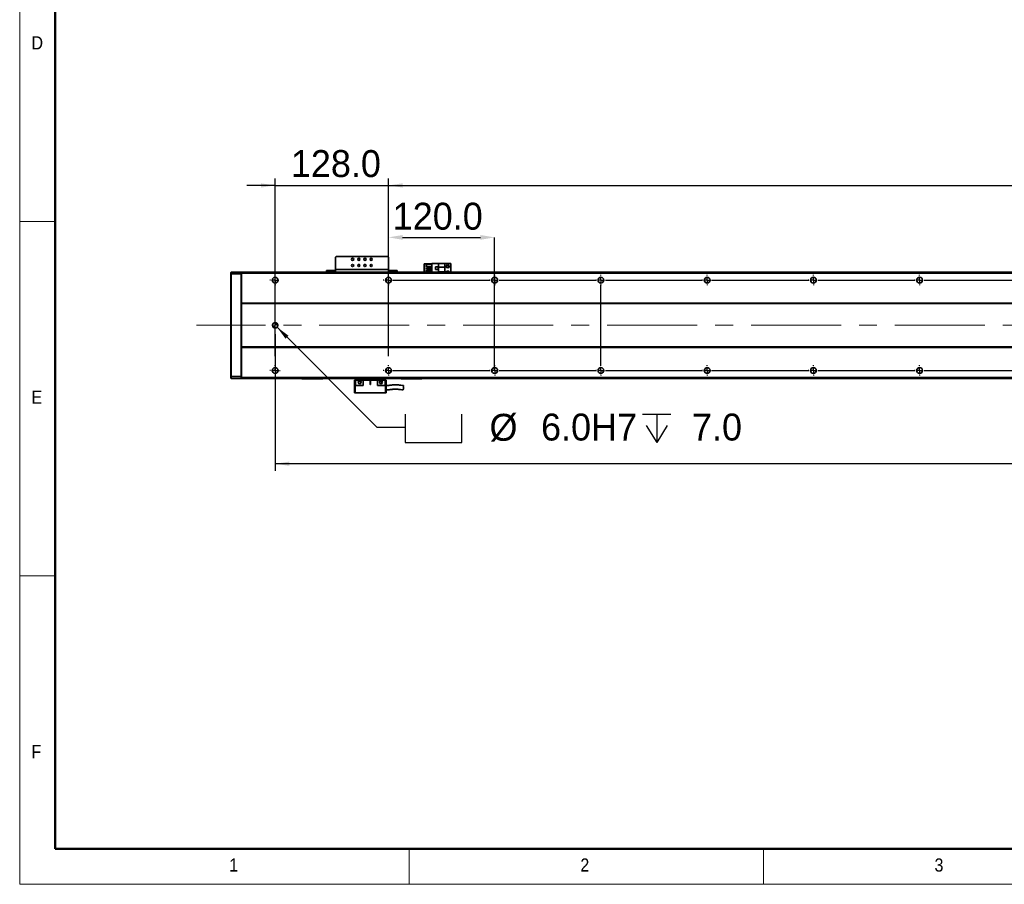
# Model space of a CAD drawing. Header units: millimetres. Extents: x 40 to 3320, y 40 to 2336.
# Tile 1 of 10: x 40 to 1152, y 40 to 1016. Entities that reach past the tile are written whole.
import ezdxf

# ---------------------------------------------------------------- set-up
doc = ezdxf.new("R2010")
doc.units = ezdxf.units.MM
doc.header["$LTSCALE"] = 8
doc.header["$PDSIZE"] = -1
doc.linetypes.add('CENTERX2', pattern=[20.32, 12.7, -2.54, 2.54, -2.54])
doc.layers.add('黑色实线', color=7, linetype='Continuous')
doc.styles.add('SLDTEXTSTYLE1', font='Gothic.ttf', dxfattribs={"width": 0.913})
doc.styles.add('SLDTEXTSTYLE8', font='txt')
doc.styles.add('SLDTEXTSTYLE9', font='txt', dxfattribs={"bigfont": 'bigfont'})
doc.dimstyles.new('SLDDIMSTYLE0', dxfattribs={"dimtxt": 30.4, "dimasz": 16, "dimexe": 0, "dimexo": 0.0625, "dimgap": 7.6, "dimtad": 2, "dimdec": 1, "dimrnd": 1e-09, "dimzin": 4, "dimdsep": 46, "dimtxsty": 'SLDTEXTSTYLE8', "dimsah": 1, "dimcen": 0.09, "dimadec": 0, "dimazin": 1, "dimtfac": 1, "dimtdec": 1, "dimtmove": 0, "dimatfit": 0, "dimfxl": 0, "dimfrac": 2, "dimtolj": 1, "dimtzin": 12, "dimarcsym": 0})
doc.dimstyles.new('SLDDIMSTYLE6', dxfattribs={"dimtxt": 30.4, "dimasz": 16, "dimexe": 0, "dimexo": 0.0625, "dimgap": 7.6, "dimtad": 2, "dimdec": 1, "dimrnd": 1e-09, "dimzin": 4, "dimdsep": 46, "dimtxsty": 'SLDTEXTSTYLE8', "dimsah": 1, "dimcen": 0.09, "dimadec": 0, "dimazin": 1, "dimtfac": 1, "dimtdec": 1, "dimtofl": 0, "dimtmove": 0, "dimatfit": 3, "dimfxl": 0, "dimfrac": 2, "dimtolj": 1, "dimtzin": 12, "dimarcsym": 0})
doc.dimstyles.new('SLDDIMSTYLE7', dxfattribs={"dimtxt": 30.4, "dimasz": 16, "dimexe": 0, "dimexo": 0.0625, "dimgap": 7.6, "dimtad": 0, "dimtih": 1, "dimtoh": 1, "dimdec": 1, "dimrnd": 1e-09, "dimzin": 4, "dimdsep": 46, "dimtxsty": 'SLDTEXTSTYLE8', "dimsah": 1, "dimcen": 0, "dimadec": 0, "dimazin": 1, "dimtfac": 1, "dimtdec": 1, "dimtofl": 0, "dimtmove": 0, "dimatfit": 3, "dimfxl": 0, "dimfrac": 2, "dimtolj": 1, "dimtzin": 12, "dimarcsym": 0})

# ---------------------------------------------------------------- blocks, each defined once
blk = doc.blocks.new('SW_SYMBOL_HOLE_SPOT')
at = {"layer": '黑色实线', "color": 0}
for p, q in [((0, 7000), (0, 600)), ((12800, 600), (12800, 7000)), ((0, 600), (12800, 600))]:
    blk.add_line(p, q, dxfattribs=at)
blk = doc.blocks.new('SW_SYMBOL_HOLE_DEPTH')
at = {"layer": '黑色实线', "color": 0}
for p, q in [((0, 7000), (6400, 7000)), ((3200, 7000), (3200, 600)), ((800, 4440), (3200, 600)), ((5600, 4440), (3200, 600))]:
    blk.add_line(p, q, dxfattribs=at)
blk = doc.blocks.new('_D_27')
at = {"layer": '黑色实线'}
for p, q in [((330.7, 668.8), (443.6, 556)), ((443.6, 556), (475.6, 556))]:
    blk.add_line(p, q, dxfattribs=at)
blk.add_solid([(330.7, 668.8), (340.3, 655.8), (343.7, 659.2)], dxfattribs=at)
at = {"layer": '黑色实线', "xscale": 0.004985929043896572, "yscale": 0.004985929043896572, "zscale": 0.004985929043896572}
for name, p in [('SW_SYMBOL_HOLE_SPOT', (475.6, 535.8)), ('SW_SYMBOL_HOLE_DEPTH', (743.6, 535.8))]:
    blk.add_blockref(name, p, dxfattribs=at)
at = {"layer": '黑色实线', "char_height": 30.4, "attachment_point": 1, "style": 'SLDTEXTSTYLE8'}
for s, insert in [('%%c', (570.7, 571)), (' 6.0H7 ', (617.6, 571.3)), (' 7.0', (788.1, 571.3))]:
    blk.add_mtext(s, dxfattribs=dict(at, insert=insert))
blk = doc.blocks.new('_D_29')
at = {"layer": '黑色实线'}
for p, q in [((328.5, 660.8), (328.5, 506.7)), ((2504.5, 655.3), (2504.5, 506.7)), ((2504.5, 514.7), (328.5, 514.7))]:
    blk.add_line(p, q, dxfattribs=at)
for points in [[(328.5, 514.7), (344.5, 512.3), (344.5, 517.1)], [(2504.5, 514.7), (2488.5, 517.1), (2488.5, 512.3)]]:
    blk.add_solid(points, dxfattribs=at)
at = {"layer": '黑色实线', "insert": (1350.9, 554.6), "char_height": 30.4, "attachment_point": 1, "style": 'SLDTEXTSTYLE8'}
blk.add_mtext('2176.0', dxfattribs=at)
blk = doc.blocks.new('_D_32')
at = {"layer": '黑色实线'}
for p, q in [((456.5, 738), (456.5, 836.8)), ((2376.5, 738), (2376.5, 836.8)), ((456.5, 828.8), (2376.5, 828.8))]:
    blk.add_line(p, q, dxfattribs=at)
for points in [[(456.5, 828.8), (472.5, 826.4), (472.5, 831.2)], [(2376.5, 828.8), (2360.5, 831.2), (2360.5, 826.4)]]:
    blk.add_solid(points, dxfattribs=at)
at = {"layer": '黑色实线', "char_height": 30.4, "attachment_point": 1}
for s, insert, style in [('1920.0', (1160.6, 868.7), 'SLDTEXTSTYLE8'), ('=16×120.0（PITCH）', (1279.4, 868.7), 'SLDTEXTSTYLE9')]:
    blk.add_mtext(s, dxfattribs=dict(at, insert=insert, style=style))
blk = doc.blocks.new('_D_33')
at = {"layer": 'Defpoints', "color": 0}
for p in [(576.5, 770.2), (456.5, 727.8), (576.5, 620)]:
    blk.add_point(p, dxfattribs=at)
at = {"layer": '黑色实线', "color": 0, "lineweight": -2}
for p, q in [((456.5, 727.9), (456.5, 770.2)), ((472.5, 770.2), (560.5, 770.2)), ((576.5, 620), (576.5, 770.2))]:
    blk.add_line(p, q, dxfattribs=at)
at = {"layer": '黑色实线', "color": 0}
for points in [[(472.5, 772.8), (472.5, 767.5), (456.5, 770.2)], [(560.5, 772.8), (560.5, 767.5), (576.5, 770.2)]]:
    blk.add_solid(points, dxfattribs=at)
at = {"layer": '黑色实线', "color": 0, "insert": (512.2, 809.3), "char_height": 30.4, "attachment_point": 2, "style": 'SLDTEXTSTYLE8'}
blk.add_mtext('\\A1;120.0', dxfattribs=at)
blk = doc.blocks.new('_D_34')
at = {"layer": '黑色实线'}
for p, q in [((328.5, 636), (328.5, 836.8)), ((456.5, 636), (456.5, 836.8)), ((328.5, 828.8), (296.5, 828.8)), ((328.5, 828.8), (456.5, 828.8)), ((456.5, 828.8), (488.5, 828.8))]:
    blk.add_line(p, q, dxfattribs=at)
for points in [[(328.5, 828.8), (312.5, 831.2), (312.5, 826.4)], [(456.5, 828.8), (472.5, 826.4), (472.5, 831.2)]]:
    blk.add_solid(points, dxfattribs=at)
at = {"layer": '黑色实线', "insert": (346.3, 868.7), "char_height": 30.4, "attachment_point": 1, "style": 'SLDTEXTSTYLE8'}
blk.add_mtext('128.0', dxfattribs=at)
blk = doc.blocks.new('SW_CENTERMARKSYMBOL_0')
at = {"layer": '黑色实线', "color": 0}
for p, q in [((-5.08, 0), (-5.84, 0)), ((0, 0), (-2.54, 0)), ((0, 5.08), (0, 5.84)), ((0, 0), (0, 2.54)), ((0, 0), (0, -2.54)), ((0, 0), (2.54, 0)), ((5.08, 0), (5.84, 0)), ((0, -5.08), (0, -5.84))]:
    blk.add_line(p, q, dxfattribs=at)
blk = doc.blocks.new('SW_CENTERMARKSYMBOL_1')
at = {"layer": '黑色实线', "color": 0}
for p, q in [((-373.08, 102), (-373.84, 102)), ((-368, 102), (-370.54, 102)), ((-368, 107.08), (-368, 107.84)), ((-368, 102), (-368, 104.54)), ((-368, 102), (-368, 99.46)), ((-368, 102), (-365.46, 102)), ((0, 102), (-2.54, 102)), ((0, 107.08), (0, 107.84)), ((0, 102), (0, 104.54)), ((0, 102), (0, 99.46)), ((0, 102), (2.54, 102)), ((5.08, 102), (5.84, 102)), ((-368, 96.92), (-368, 96.16)), ((0, 5.08), (0, 96.92)), ((-245.08, 0), (-245.84, 0)), ((-240, 0), (-242.54, 0)), ((-240, 5.08), (-240, 5.84)), ((-240, 0), (-240, 2.54)), ((-240, 0), (-240, -2.54)), ((-240, 0), (-237.46, 0)), ((-234.92, 0), (-125.08, 0)), ((-125.08, 0), (-125.84, 0)), ((-120, 0), (-122.54, 0)), ((-120, 0), (-122.54, 0)), ((-120, 5.08), (-120, 5.84)), ((-120, 0), (-120, 2.54)), ((-120, 0), (-120, 2.54)), ((-120, 0), (-120, -2.54)), ((-120, 0), (-117.46, 0)), ((-120, 0), (-120, -2.54)), ((-120, 0), (-117.46, 0)), ((-114.92, 0), (-114.16, 0)), ((-114.92, 0), (-5.08, 0)), ((-5.08, 0), (-5.84, 0)), ((0, 0), (-2.54, 0)), ((0, 0), (-2.54, 0)), ((0, 0), (-2.54, 0)), ((0, 5.08), (0, 5.84)), ((0, 0), (0, 2.54)), ((0, 0), (0, 2.54)), ((0, 0), (0, 2.54)), ((0, 0), (0, -2.54)), ((0, 0), (2.54, 0)), ((0, 0), (0, -2.54)), ((0, 0), (2.54, 0)), ((0, 0), (0, -2.54)), ((0, 0), (2.54, 0)), ((5.08, 0), (5.84, 0)), ((5.08, 0), (114.92, 0)), ((114.92, 0), (114.16, 0)), ((120, 0), (117.46, 0)), ((120, 0), (117.46, 0)), ((120, 0), (117.46, 0)), ((120, 0), (117.46, 0)), ((120, 5.08), (120, 5.84)), ((120, 0), (120, 2.54)), ((120, 0), (120, 2.54)), ((120, 0), (120, 2.54)), ((120, 0), (120, 2.54)), ((120, 0), (120, -2.54)), ((120, 0), (122.54, 0)), ((120, 0), (120, -2.54)), ((120, 0), (122.54, 0)), ((120, 0), (120, -2.54)), ((120, 0), (122.54, 0)), ((120, 0), (120, -2.54)), ((120, 0), (122.54, 0)), ((125.08, 0), (125.84, 0)), ((125.08, 0), (234.92, 0)), ((234.92, 0), (234.16, 0)), ((240, 0), (237.46, 0)), ((240, 0), (237.46, 0)), ((240, 0), (237.46, 0)), ((240, 0), (237.46, 0)), ((240, 0), (237.46, 0)), ((240, 5.08), (240, 5.84)), ((240, 0), (240, 2.54)), ((240, 0), (240, 2.54)), ((240, 0), (240, 2.54)), ((240, 0), (240, 2.54)), ((240, 0), (240, 2.54)), ((240, 0), (240, -2.54)), ((240, 0), (242.54, 0)), ((240, 0), (240, -2.54)), ((240, 0), (242.54, 0)), ((240, 0), (240, -2.54)), ((240, 0), (242.54, 0)), ((240, 0), (240, -2.54)), ((240, 0), (242.54, 0)), ((240, 0), (240, -2.54)), ((240, 0), (242.54, 0)), ((245.08, 0), (245.84, 0)), ((245.08, 0), (354.92, 0)), ((354.92, 0), (354.16, 0)), ((360, 0), (357.46, 0)), ((360, 0), (357.46, 0)), ((360, 0), (357.46, 0)), ((360, 0), (357.46, 0)), ((360, 0), (357.46, 0)), ((360, 0), (357.46, 0)), ((360, 5.08), (360, 5.84)), ((360, 0), (360, 2.54)), ((360, 0), (360, 2.54)), ((360, 0), (360, 2.54)), ((360, 0), (360, 2.54)), ((360, 0), (360, 2.54)), ((360, 0), (360, 2.54)), ((360, 0), (360, -2.54)), ((360, 0), (362.54, 0)), ((360, 0), (360, -2.54)), ((360, 0), (362.54, 0)), ((360, 0), (360, -2.54)), ((360, 0), (362.54, 0)), ((360, 0), (360, -2.54)), ((360, 0), (362.54, 0)), ((360, 0), (360, -2.54)), ((360, 0), (362.54, 0)), ((360, 0), (360, -2.54)), ((360, 0), (362.54, 0)), ((365.08, 0), (365.84, 0)), ((365.08, 0), (474.92, 0)), ((-240, -5.08), (-240, -5.84)), ((-120, -5.08), (-120, -5.84)), ((0, -5.08), (0, -5.84)), ((120, -5.08), (120, -5.84)), ((240, -5.08), (240, -5.84)), ((360, -5.08), (360, -5.84))]:
    blk.add_line(p, q, dxfattribs=at)
blk = doc.blocks.new('SW_CENTERMARKSYMBOL_2')
at = {"layer": '黑色实线', "color": 0}
for p, q in [((-365.08, 0), (-365.84, 0)), ((-360, 0), (-362.54, 0)), ((-360, 5.08), (-360, 5.84)), ((-360, 0), (-360, 2.54)), ((-360, 0), (-360, -2.54)), ((-360, 0), (-357.46, 0)), ((-354.92, 0), (-245.08, 0)), ((-245.08, 0), (-245.84, 0)), ((-240, 0), (-242.54, 0)), ((-240, 0), (-242.54, 0)), ((-240, 5.08), (-240, 5.84)), ((-240, 0), (-240, 2.54)), ((-240, 0), (-240, 2.54)), ((-240, 0), (-240, -2.54)), ((-240, 0), (-237.46, 0)), ((-240, 0), (-240, -2.54)), ((-240, 0), (-237.46, 0)), ((-234.92, 0), (-234.16, 0)), ((-234.92, 0), (-125.08, 0)), ((-125.08, 0), (-125.84, 0)), ((-120, 0), (-122.54, 0)), ((-120, 0), (-122.54, 0)), ((-120, 0), (-122.54, 0)), ((-120, 5.08), (-120, 5.84)), ((-120, 0), (-120, 2.54)), ((-120, 0), (-120, 2.54)), ((-120, 0), (-120, 2.54)), ((-120, 0), (-120, -2.54)), ((-120, 0), (-117.46, 0)), ((-120, 0), (-120, -2.54)), ((-120, 0), (-117.46, 0)), ((-120, 0), (-120, -2.54)), ((-120, 0), (-117.46, 0)), ((-114.92, 0), (-114.16, 0)), ((-114.92, 0), (-5.08, 0)), ((-5.08, 0), (-5.84, 0)), ((0, 0), (-2.54, 0)), ((0, 0), (-2.54, 0)), ((0, 0), (-2.54, 0)), ((0, 0), (-2.54, 0)), ((0, 5.08), (0, 5.84)), ((0, 0), (0, 2.54)), ((0, 0), (0, 2.54)), ((0, 0), (0, 2.54)), ((0, 0), (0, 2.54)), ((0, 0), (0, -2.54)), ((0, 0), (2.54, 0)), ((0, 0), (0, -2.54)), ((0, 0), (2.54, 0)), ((0, 0), (0, -2.54)), ((0, 0), (2.54, 0)), ((0, 0), (0, -2.54)), ((0, 0), (2.54, 0)), ((5.08, 0), (5.84, 0)), ((5.08, 0), (114.92, 0)), ((114.92, 0), (114.16, 0)), ((120, 0), (117.46, 0)), ((120, 0), (117.46, 0)), ((120, 0), (117.46, 0)), ((120, 0), (117.46, 0)), ((120, 0), (117.46, 0)), ((120, 5.08), (120, 5.84)), ((120, 0), (120, 2.54)), ((120, 0), (120, 2.54)), ((120, 0), (120, 2.54)), ((120, 0), (120, 2.54)), ((120, 0), (120, 2.54)), ((120, 0), (120, -2.54)), ((120, 0), (122.54, 0)), ((120, 0), (120, -2.54)), ((120, 0), (122.54, 0)), ((120, 0), (120, -2.54)), ((120, 0), (122.54, 0)), ((120, 0), (120, -2.54)), ((120, 0), (122.54, 0)), ((120, 0), (120, -2.54)), ((120, 0), (122.54, 0)), ((125.08, 0), (125.84, 0)), ((125.08, 0), (234.92, 0)), ((234.92, 0), (234.16, 0)), ((240, 0), (237.46, 0)), ((240, 0), (237.46, 0)), ((240, 0), (237.46, 0)), ((240, 0), (237.46, 0)), ((240, 0), (237.46, 0)), ((240, 0), (237.46, 0)), ((240, 5.08), (240, 5.84)), ((240, 0), (240, 2.54)), ((240, 0), (240, 2.54)), ((240, 0), (240, 2.54)), ((240, 0), (240, 2.54)), ((240, 0), (240, 2.54)), ((240, 0), (240, 2.54)), ((240, 0), (240, -2.54)), ((240, 0), (242.54, 0)), ((240, 0), (240, -2.54)), ((240, 0), (242.54, 0)), ((240, 0), (240, -2.54)), ((240, 0), (242.54, 0)), ((240, 0), (240, -2.54)), ((240, 0), (242.54, 0)), ((240, 0), (240, -2.54)), ((240, 0), (242.54, 0)), ((240, 0), (240, -2.54)), ((240, 0), (242.54, 0)), ((245.08, 0), (245.84, 0)), ((245.08, 0), (354.92, 0)), ((-360, -5.08), (-360, -5.84)), ((-240, -5.08), (-240, -5.84)), ((-120, -5.08), (-120, -5.84)), ((0, -5.08), (0, -5.84)), ((120, -5.08), (120, -5.84)), ((240, -5.08), (240, -5.84))]:
    blk.add_line(p, q, dxfattribs=at)
blk = doc.blocks.new('SW_DOWELSYMBOL_4')
at = {"linetype": 'Continuous', "lineweight": 18}
h = blk.add_hatch(color=0, dxfattribs=at)
edge = h.paths.add_edge_path(flags=0)
edge.add_arc((0, 0), 3, 180, 270)
edge.add_line((0, -3), (0, 0))
edge.add_line((0, 0), (-3, 0))
h = blk.add_hatch(color=0, dxfattribs=at)
edge = h.paths.add_edge_path(flags=0)
edge.add_arc((0, 0), 3, 0, 90)
edge.add_line((0, 3), (0, 0))
edge.add_line((0, 0), (3, 0))
at = {"layer": '黑色实线', "color": 0}
blk.add_circle((0, 0), 3, dxfattribs=at)

msp = doc.modelspace()

# ---------------------------------------------------------------- linework, layer by layer
at = {"color": 7, "linetype": 'Continuous', "lineweight": 18}
for p, q in [((40, 2336), (40, 40)), ((80, 2296), (80, 80)), ((40, 788), (80, 788)), ((80, 388), (40, 388)), ((80, 80), (3280, 80)), ((480, 40), (480, 80)), ((880, 80), (880, 40)), ((984, 80), (3280, 80)), ((40, 40), (3320, 40))]:
    msp.add_line(p, q, dxfattribs=at)
at = {"color": 7, "linetype": 'Continuous', "lineweight": 50}
for p, q in [((80, 2296), (80, 80)), ((80, 80), (3280, 80))]:
    msp.add_line(p, q, dxfattribs=at)
at = {"color": 7, "linetype": 'Continuous', "lineweight": 35}
for p, q in [((397.54, 748.77), (396.54, 747.77)), ((396.54, 747.77), (396.54, 733.97)), ((455.54, 748.77), (397.54, 748.77)), ((456.54, 747.77), (455.54, 748.77)), ((456.54, 733.97), (456.54, 747.77)), ((497.34, 740.47), (497.04, 740.17)), ((497.34, 740.17), (497.04, 740.17)), ((497.04, 730.97), (497.04, 740.17)), ((497.46, 740.47), (497.34, 740.17)), ((497.34, 740.47), (497.46, 740.47)), ((501.74, 740.17), (497.34, 740.17)), ((497.34, 740.17), (497.34, 730.97)), ((497.46, 740.47), (501.74, 740.47)), ((499.34, 737.03), (499.34, 739.53)), ((499.34, 739.53), (505.54, 739.53)), ((499.34, 737.03), (505.54, 737.03)), ((499.34, 734.49), (499.34, 735.99)), ((499.34, 735.99), (505.54, 735.99)), ((499.34, 734.49), (505.54, 734.49)), ((501.74, 739.53), (501.74, 740.47)), ((501.74, 740.47), (505.54, 740.47)), ((501.74, 735.99), (501.74, 737.03)), ((501.74, 733.45), (501.74, 734.49)), ((505.54, 730.97), (505.54, 740.77)), ((505.54, 740.77), (513.09, 740.77)), ((512.84, 737.07), (509.64, 737.07)), ((509.64, 737.07), (509.64, 733.87)), ((509.74, 736.97), (509.74, 733.97)), ((512.74, 736.97), (509.74, 736.97)), ((512.74, 733.97), (512.74, 736.97)), ((512.84, 733.87), (512.84, 737.07)), ((520.04, 740.77), (513.09, 740.77)), ((513.09, 740.77), (513.09, 736.47)), ((520.04, 736.47), (513.09, 736.47)), ((513.09, 731.47), (513.09, 736.47)), ((520.04, 736.47), (520.04, 740.77)), ((527.04, 740.77), (520.04, 740.77)), ((520.04, 736.47), (520.04, 731.47)), ((527.04, 740.77), (527.04, 730.97)), ((278.54, 730.67), (278.84, 730.97)), ((278.54, 728.84), (278.54, 730.67)), ((278.54, 728.84), (278.84, 728.97)), ((278.54, 613.09), (278.54, 728.84)), ((278.84, 730.97), (278.84, 728.97)), ((278.84, 730.97), (290.24, 730.97)), ((278.84, 728.97), (278.84, 612.97)), ((290.24, 728.97), (278.84, 728.97)), ((290.24, 728.97), (290.24, 730.97)), ((290.54, 730.67), (290.24, 730.97)), ((290.24, 612.97), (290.24, 728.97)), ((290.54, 728.84), (290.24, 728.97)), ((2542.54, 730.97), (290.54, 730.97)), ((290.54, 729.97), (290.54, 730.97)), ((2542.54, 729.97), (290.54, 729.97)), ((290.54, 695.97), (290.54, 729.97)), ((331.54, 723.34), (331.54, 720.59)), ((386.54, 730.97), (386.54, 732.97)), ((386.54, 732.97), (387.54, 732.97)), ((387.54, 732.97), (387.54, 730.97)), ((387.54, 732.97), (395.54, 732.97)), ((395.54, 732.97), (395.54, 730.97)), ((396.54, 732.97), (395.54, 732.97)), ((456.54, 733.97), (396.54, 733.97)), ((396.54, 730.97), (396.54, 733.97)), ((454.04, 724.12), (454.04, 719.81)), ((456.02, 725.23), (457.06, 725.23)), ((456.54, 733.97), (456.54, 730.97)), ((457.54, 732.97), (456.54, 732.97)), ((457.54, 732.97), (457.54, 730.97)), ((457.54, 732.97), (465.54, 732.97)), ((465.54, 730.97), (465.54, 732.97)), ((465.54, 732.97), (466.54, 732.97)), ((466.54, 732.97), (466.54, 730.97)), ((499.34, 733.45), (505.54, 733.45)), ((499.34, 731.95), (499.34, 733.45)), ((499.34, 731.95), (505.54, 731.95)), ((501.74, 730.97), (501.74, 731.95)), ((509.64, 733.87), (512.84, 733.87)), ((509.74, 733.97), (512.74, 733.97)), ((513.09, 731.47), (520.04, 731.47)), ((513.09, 731.47), (513.09, 730.97)), ((520.04, 730.97), (520.04, 731.47)), ((2542.54, 695.97), (290.54, 695.97)), ((290.54, 695.97), (290.54, 695.47)), ((2542.54, 695.47), (290.54, 695.47)), ((290.54, 646.47), (290.54, 695.47)), ((2542.54, 646.47), (290.54, 646.47)), ((290.54, 645.97), (290.54, 646.47)), ((2542.54, 645.97), (290.54, 645.97)), ((290.54, 611.97), (290.54, 645.97)), ((278.54, 611.27), (278.54, 613.09)), ((278.54, 613.09), (278.84, 612.97)), ((278.84, 612.97), (278.84, 610.97)), ((278.84, 612.97), (290.24, 612.97)), ((290.54, 613.09), (290.24, 612.97)), ((290.24, 610.97), (290.24, 612.97)), ((2542.54, 611.97), (290.54, 611.97)), ((290.54, 611.97), (290.54, 610.97)), ((331.54, 621.34), (331.54, 618.59)), ((454.04, 622.12), (454.04, 617.81)), ((456.02, 616.71), (457.06, 616.71)), ((278.54, 611.27), (278.84, 610.97)), ((290.24, 610.97), (278.84, 610.97)), ((290.54, 611.27), (290.24, 610.97)), ((2542.54, 610.97), (290.54, 610.97)), ((358.54, 610.77), (358.54, 610.97)), ((358.54, 610.77), (359.54, 610.77)), ((358.54, 610.77), (358.84, 610.47)), ((359.66, 610.47), (358.84, 610.47)), ((359.54, 610.97), (359.54, 610.77)), ((359.54, 610.77), (381.54, 610.77)), ((359.66, 610.47), (359.54, 610.77)), ((381.41, 610.47), (359.66, 610.47)), ((381.41, 610.47), (381.54, 610.77)), ((382.24, 610.47), (381.41, 610.47)), ((381.54, 610.77), (381.54, 610.97)), ((381.54, 610.77), (382.54, 610.77)), ((382.24, 610.47), (382.54, 610.77)), ((382.54, 610.97), (382.54, 610.77)), ((418.04, 609.07), (418.04, 594.67)), ((419.24, 609.07), (418.04, 609.07)), ((419.04, 609.07), (419.04, 610.97)), ((419.24, 603.07), (419.04, 603.07)), ((419.04, 594.67), (419.04, 603.07)), ((419.24, 609.07), (419.24, 603.07)), ((428.04, 609.07), (419.24, 609.07)), ((419.24, 603.07), (428.04, 603.07)), ((428.04, 609.07), (435.79, 609.07)), ((428.04, 609.07), (428.04, 603.07)), ((436.29, 609.07), (435.79, 609.07)), ((435.79, 609.07), (435.79, 604.32)), ((436.29, 609.07), (444.04, 609.07)), ((436.29, 604.32), (436.29, 609.07)), ((444.04, 603.07), (444.04, 609.07)), ((452.84, 609.07), (444.04, 609.07)), ((444.04, 603.07), (452.84, 603.07)), ((447.42, 607.52), (447.58, 607.62)), ((447.42, 607.52), (447.58, 607.62)), ((449.05, 607.12), (449.18, 606.72)), ((452.84, 603.07), (452.84, 609.07)), ((454.04, 609.07), (452.84, 609.07)), ((453.04, 603.07), (452.84, 603.07)), ((453.04, 609.07), (453.04, 610.97)), ((453.04, 603.07), (453.04, 594.67)), ((454.04, 594.67), (454.04, 609.07)), ((470.54, 610.77), (470.54, 610.97)), ((470.54, 610.77), (470.84, 610.47)), ((470.54, 610.77), (471.54, 610.77)), ((471.66, 610.47), (470.84, 610.47)), ((471.54, 610.97), (471.54, 610.77)), ((471.54, 610.77), (493.54, 610.77)), ((471.66, 610.47), (471.54, 610.77)), ((493.41, 610.47), (471.66, 610.47)), ((493.41, 610.47), (493.54, 610.77)), ((494.24, 610.47), (493.41, 610.47)), ((493.54, 610.77), (493.54, 610.97)), ((493.54, 610.77), (494.54, 610.77)), ((494.24, 610.47), (494.54, 610.77)), ((494.54, 610.97), (494.54, 610.77)), ((419.04, 594.67), (418.04, 594.67)), ((453.04, 594.67), (419.04, 594.67)), ((454.04, 594.67), (453.04, 594.67))]:
    msp.add_line(p, q, dxfattribs=at)
at = {"color": 8, "linetype": 'Continuous', "lineweight": 35}
for p, q in [((423.79, 739.47), (422.29, 739.47)), ((430.79, 739.47), (429.29, 739.47))]:
    msp.add_line(p, q, dxfattribs=at)
at = {"color": 7, "linetype": 'Continuous', "lineweight": 35}
for centre, radius in [((416.04, 745.47), 1.25), ((423.04, 745.47), 1.25), ((430.04, 745.47), 1.25), ((437.04, 745.47), 1.25), ((416.04, 738.47), 1.25), ((423.04, 738.47), 1.25), ((430.04, 738.47), 1.25), ((437.04, 738.47), 1.25), ((523.54, 737.47), 1.75), ((523.54, 737.47), 1.25), ((328.54, 721.97), 3.3), ((456.54, 721.97), 3.3), ((576.54, 721.97), 3.3), ((696.54, 721.97), 3.3), ((816.54, 721.97), 3.3), ((936.54, 721.97), 3.3), ((1056.54, 721.97), 3.3), ((328.54, 670.97), 3), ((328.54, 619.97), 3.3), ((456.54, 619.97), 3.3), ((576.54, 619.97), 3.3), ((696.54, 619.97), 3.3), ((816.54, 619.97), 3.3), ((936.54, 619.97), 3.3), ((1056.54, 619.97), 3.3), ((424.04, 606.57), 1.6), ((448.04, 606.57), 1.6)]:
    msp.add_circle(centre, radius, dxfattribs=at)
for centre, radius, start, end in [((523.54, 730.47), 1.75, 16.60155, 163.39845), ((523.54, 730.47), 1.25, 23.57818, 156.42182), ((436.04, 604.32), 0.25, 180, 0)]:
    msp.add_arc(centre, radius, start, end, dxfattribs=at)
for points, knots in [([(425.18, 606.72), (425.2, 606.59), (425.24, 606.33), (425.13, 605.94), (424.91, 605.59), (424.57, 605.33), (424.15, 605.18), (423.7, 605.17), (423.26, 605.3), (423.03, 605.48), (422.92, 605.57)], [0, 0, 0, 0, 0.1147386, 0.230594, 0.3509284, 0.4758279, 0.6054551, 0.7394032, 0.8775476, 1, 1, 1, 1]), ([(424.02, 607.87), (424.16, 607.84), (424.44, 607.79), (424.8, 607.53), (424.98, 607.28), (425.04, 607.14), (425.05, 607.12)], [0, 0, 0, 0, 0.3223299, 0.6432152, 0.951835, 1, 1, 1, 1]), ([(448.04, 607.72), (447.92, 607.71), (447.69, 607.69), (447.37, 607.53), (447.12, 607.29), (446.95, 606.98), (446.87, 606.64), (446.9, 606.29), (447.04, 605.96), (447.27, 605.69), (447.56, 605.5), (447.9, 605.41), (448.25, 605.42), (448.59, 605.54), (448.87, 605.75), (449.07, 606.03), (449.19, 606.37), (449.18, 606.6), (449.18, 606.72)], [0, 0, 0, 0, 0.0624975, 0.1249971, 0.1874968, 0.249997, 0.3124963, 0.3749963, 0.4374949, 0.4999975, 0.562494, 0.6249954, 0.6874961, 0.7499954, 0.812497, 0.8749977, 0.9374994, 1, 1, 1, 1]), ([(449.18, 606.72), (449.2, 606.59), (449.24, 606.33), (449.13, 605.94), (448.91, 605.59), (448.57, 605.33), (448.15, 605.18), (447.7, 605.17), (447.26, 605.3), (447.03, 605.48), (446.92, 605.57)], [0, 0, 0, 0, 0.11473834, 0.23059291, 0.35092629, 0.47582479, 0.60545098, 0.73939802, 0.87754135, 1, 1, 1, 1]), ([(448.02, 607.87), (448.16, 607.84), (448.44, 607.79), (448.8, 607.53), (448.98, 607.28), (449.04, 607.14), (449.05, 607.12)], [0, 0, 0, 0, 0.3223122, 0.6432198, 0.9518434, 1, 1, 1, 1]), ([(473.35, 602.86), (472.38, 603.02), (470.57, 603.3), (468.1, 603.69), (466.04, 603.86), (464.19, 603.9), (462.16, 603.81), (460.32, 603.61), (458.81, 603.39), (457.8, 603.24), (456.76, 603.09), (455.7, 602.97), (454.78, 602.89), (454.23, 602.93), (454.04, 602.94)], [0, 0, 0, 0, 0.155774, 0.290786, 0.3967698, 0.4749902, 0.5735899, 0.7047464, 0.7546895, 0.8070875, 0.8612087, 0.9159556, 0.9704068, 1, 1, 1, 1]), ([(472.79, 597.96), (472.82, 597.95), (472.92, 597.91), (473.11, 598.17), (473.32, 598.67), (473.51, 599.37), (473.65, 600.18), (473.73, 601.02), (473.73, 601.8), (473.66, 602.41), (473.53, 602.8), (473.41, 602.83), (473.35, 602.84)], [0, 0, 0, 0, 0.057406, 0.1630255, 0.2664665, 0.3699767, 0.4747882, 0.5815851, 0.6902311, 0.7997754, 0.9088172, 1, 1, 1, 1]), ([(454.04, 597.95), (454.27, 597.94), (454.99, 597.92), (456.14, 598.01), (457.82, 598.2), (459.52, 598.47), (461.19, 598.7), (462.64, 598.84), (464.33, 598.93), (466.24, 598.87), (468.28, 598.64), (470.39, 598.28), (471.93, 598.05), (472.78, 597.92)], [0, 0, 0, 0, 0.0368682, 0.1125397, 0.1785184, 0.3028052, 0.3842705, 0.4445276, 0.5302865, 0.6473385, 0.744746, 0.8603545, 1, 1, 1, 1])]:
    msp.add_open_spline(points, degree=3, knots=knots, dxfattribs=at)
at = {"layer": '黑色实线', "linetype": 'CENTERX2', "lineweight": 18}
msp.add_line((2593.34, 670.97), (239.74, 670.97), dxfattribs=at)

# ---------------------------------------------------------------- block references
at = {"layer": '黑色实线'}
for name, p in [('SW_CENTERMARKSYMBOL_1', (696.54, 619.97)), ('SW_CENTERMARKSYMBOL_2', (816.54, 721.97)), ('SW_DOWELSYMBOL_4', (328.54, 670.97)), ('SW_CENTERMARKSYMBOL_0', (328.54, 619.97))]:
    msp.add_blockref(name, p, dxfattribs=at)

# ---------------------------------------------------------------- texts
at = {"color": 7, "linetype": 'Continuous', "lineweight": 0, "char_height": 14.82, "attachment_point": 1, "style": 'SLDTEXTSTYLE1'}
for s, insert in [('D', (53.33, 997.17)), ('E', (53.33, 597.17)), ('F', (53.33, 197.17)), ('1', (276.67, 69.17)), ('2', (673.33, 69.17)), ('3', (1073.33, 69.17))]:
    msp.add_mtext(s, dxfattribs=dict(at, insert=insert))

# ---------------------------------------------------------------- dimensions: what is measured, and where the dimension line sits
at = {"layer": '黑色实线'}
for base, p1, p2, dimstyle, picture, middle in [((456.54, 828.77), (328.54, 625.81), (456.54, 625.81), 'SLDDIMSTYLE0', '_D_34', (394.76, 828.77)), ((576.54, 770.17), (456.54, 727.81), (576.54, 619.97), 'SLDDIMSTYLE0', '_D_33', (512.17, 770.17)), ((328.54, 514.67), (2504.54, 665.43), (328.54, 670.97), 'SLDDIMSTYLE6', '_D_29', (1410.31, 514.67))]:
    dim = msp.add_linear_dim(base=base, p1=p1, p2=p2, dimstyle=dimstyle, dxfattribs=at)
    dim.commit()
    dim.dimension.update_dxf_attribs({"geometry": picture, "text_midpoint": middle, "dimtype": 160})
dim = msp.add_linear_dim(base=(2376.54, 828.77), p1=(456.54, 727.81), p2=(2376.54, 727.81), text='<>=16×120.0（PITCH）', dimstyle='SLDDIMSTYLE6', dxfattribs=at)
dim.commit()
dim.dimension.update_dxf_attribs({"geometry": '_D_32', "text_midpoint": (1410.31, 828.77), "dimtype": 160})
dim = msp.add_diameter_dim_2p(p1=(326.42, 673.09), p2=(330.66, 668.85), text='{\\fGDT;v} <>H7 {\\fGDT;x} 7.0\\P', dimstyle='SLDDIMSTYLE7', dxfattribs=at)
dim.commit()
dim.dimension.update_dxf_attribs({"geometry": '_D_27', "text_midpoint": (663.84, 555.95), "dimtype": 163})

doc.saveas('drawing.dxf')
